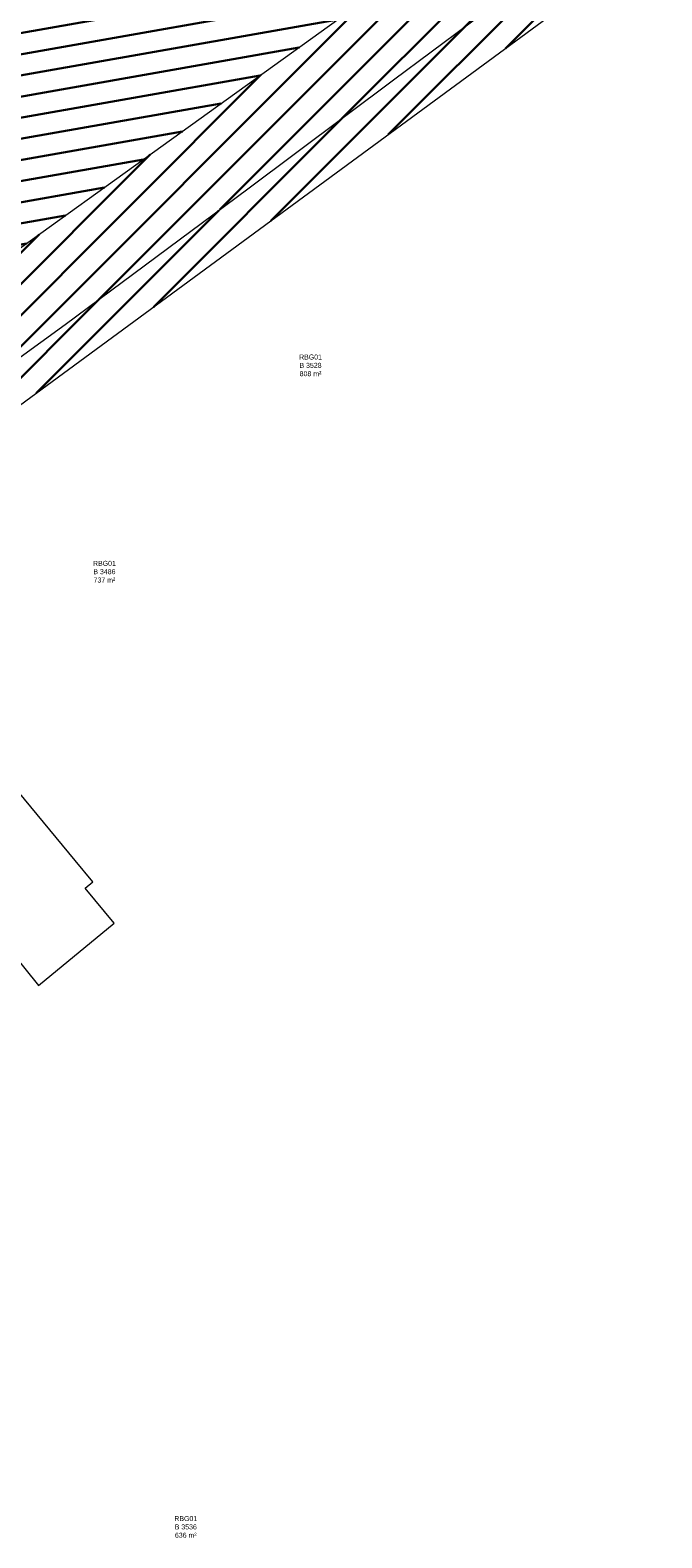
# Model space of a CAD drawing. Header units: metres. Extents: x 102852 to 107197, y 385458 to 392889.
# Tile 29 of 50: x 106947 to 106992, y 392556 to 392665. Entities that reach past the tile are written whole.
import ezdxf

# ---------------------------------------------------------------- set-up
doc = ezdxf.new("R2010")
doc.units = ezdxf.units.M
for name, color, linetype, lineweight in [('0-BEPLANTING', 14, 'Continuous', 30), ('0-GRAS OM SPORTVELDEN', 2, 'Continuous', 30), ('0-GRAS SPORTVELDEN', 3, 'Continuous', 30), ('B-WE-GR-STRUIK-G', 90, 'Continuous', 13), ('B-WE-KG-GRENS-T18', 10, 'Continuous', 13), ('B-WE-OG-TOPOGRAFIE_BEBOUWING-G', 8, 'Continuous', 13), ('B-WE-VW-MARKERING_LANGS_STREEP_DOORGETROKKEN-G', 7, 'Continuous', 13), ('N-WE-IE-TERREINAFSCHEIDING_KUNSTMATIG_HEKWERK-G', 6, 'Continuous', 0), ('X-XX-AL-VERWIJZING-S', 7, 'Continuous', 30)]:
    doc.layers.add(name, color=color, linetype=linetype, lineweight=lineweight)
doc.styles.add('NLCS-ISO-T25', font='NLCS-ISO.ttf')
pattern_1 = [(45, (0, 0), (-1.122532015, 1.122532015), [])]

# ---------------------------------------------------------------- blocks, each defined once
blk = doc.blocks.new('kadata_3')
at = {"layer": 'B-WE-OG-TOPOGRAFIE_BEBOUWING-G', "flags": 128}
blk.add_lwpolyline([(106944.939, 392609.802), (106942.993, 392612.188), (106937.646, 392607.827), (106939.568, 392605.47), (106934.626, 392601.439), (106937.27, 392598.18), (106940.44, 392594.311), (106945.33, 392598.3), (106947.39, 392595.74), (106952.84, 392600.21), (106950.76, 392602.74), (106951.3, 392603.19), (106950.03, 392604.73), (106945.482, 392610.245), (106944.939, 392609.802)], dxfattribs=at)
at = {"layer": 'B-WE-KG-GRENS-T18', "char_height": 0.36, "attachment_point": 5, "style": 'NLCS-ISO-T25'}
for s, insert in [('\\fArial|b0|i0|c00|p39;RBG01\\PB 3528\\P808 m²', (106966.998, 392640.38)), ('\\fArial|b0|i0|c00|p39;RBG01\\PB 3486\\P737 m²', (106952.147, 392625.522)), ('\\fArial|b0|i0|c00|p39;RBG01\\PB 3536\\P636 m²', (106958.009, 392556.744))]:
    blk.add_mtext(s, dxfattribs=dict(at, insert=insert))

msp = doc.modelspace()

# ---------------------------------------------------------------- hatches: boundary and pattern name
at = {"layer": '0-BEPLANTING'}
h = msp.add_hatch(dxfattribs=at)
h.set_pattern_fill('ANSI31', color=256, scale=0.1, pattern_type=2)
h.set_pattern_definition(pattern_1)
h.paths.add_polyline_path([(106998.58, 392690.46), (106952.79, 392740.3), (106950.71, 392737.87), (106950.89, 392737.15), (106953.73, 392733.32), (106960.62, 392724.18), (106965.24, 392716.88), (106979.37, 392695.91), (106984.07, 392688.13), (106988.45, 392681.75), (106990.97, 392678.2), (106991.87, 392676.71), (106992.19, 392675.38), (106991.67, 392674.67), (106991.45, 392674.63), (106989.26, 392673.03), (106972.98, 392660.91), (106962.47, 392653.07), (106949.32, 392643.31), (106936.22, 392633.83), (106916.62, 392620.13), (106907.18, 392613.54), (106903.8, 392610.92), (106902.96, 392609.76), (106903.04, 392608.43), (106904.59, 392607), (106936.59, 392630.55), (106990.02, 392669.79), (107005.29, 392680.83)])
at = {"layer": '0-GRAS OM SPORTVELDEN', "ltscale": 0.2}
h = msp.add_hatch(dxfattribs=at)
h.set_pattern_fill('ANSI31', color=256, scale=0.1, pattern_type=2)
h.set_pattern_definition(pattern_1)
h.paths.add_polyline_path([(106915.99, 392711.66), (106912.84, 392709.47), (106913.75, 392708.19), (106916.89, 392710.37)], flags=17)
h.paths.add_polyline_path([(106904.24, 392713.43), (106928.56, 392730.9), (106941.44, 392740.02), (106942.24, 392741.08), (106942.06, 392741.78), (106941.1, 392743.24), (106942.89, 392744.88), (106947.81, 392739.59), (106949.01, 392738.73), (106949.68, 392738.67), (106952.05, 392741.14), (106952.79, 392740.3), (106950.71, 392737.87), (106950.89, 392737.15), (106960.62, 392724.18), (106965.24, 392716.88), (106979.37, 392695.91), (106984.07, 392688.13), (106988.45, 392681.75), (106990.97, 392678.2), (106991.87, 392676.71), (106992.19, 392675.38), (106991.67, 392674.67), (106991.45, 392674.63), (106972.98, 392660.91), (106949.32, 392643.31), (106936.22, 392633.83), (106916.62, 392620.13), (106907.18, 392613.54), (106903.8, 392610.92), (106902.96, 392609.76), (106903.04, 392608.43), (106904.59, 392607), (106903.74, 392606.25), (106901.66, 392607.87), (106899.03, 392609.27), (106900.39, 392610.72), (106900.78, 392611.74), (106900.48, 392612.81), (106888.64, 392629.24), (106873.3, 392650.89), (106862.06, 392668.18), (106860.83, 392669.7), (106867.57, 392672.46), (106868.05, 392671.75), (106868.03, 392671.8), (106872.17, 392665.95), (106874.49, 392662.62), (106881.04, 392653.35), (106891.84, 392638.17), (106898.38, 392628.9), (106900.33, 392626.13), (106904.6, 392620.11), (106905.18, 392619.31), (106905.85, 392619.8), (106944.21, 392647.48), (106982.49, 392675), (106983.32, 392675.63), (106982.84, 392676.32), (106978.3, 392682.92), (106976.71, 392685.19), (106970.45, 392694.27), (106959.91, 392709.73), (106953.69, 392718.85), (106951.58, 392721.92), (106947.5, 392727.82), (106946.92, 392728.59), (106946.2, 392728.1), (106907.07, 392700.41), (106912.84, 392709.47)])
at = {"layer": '0-GRAS SPORTVELDEN'}
h = msp.add_hatch(dxfattribs=at)
h.set_pattern_fill('HATCH', color=256, scale=0.1, style=0, pattern_type=2)
h.set_pattern_definition([(10, (106897.6627, 392680.1336), (-0.260472, 1.477212), [])])
h.paths.add_polyline_path([(106907.07, 392700.41), (106868.35, 392673.08), (106868.03, 392671.8), (106872.17, 392665.95), (106874.49, 392662.62), (106881.04, 392653.35), (106884.37, 392648.78), (106888.65, 392642.68), (106891.84, 392638.17), (106898.38, 392628.9), (106900.33, 392626.13), (106904.6, 392620.11), (106905.85, 392619.8), (106944.21, 392647.48), (106982.49, 392675), (106982.84, 392676.32), (106978.3, 392682.92), (106976.71, 392685.19), (106970.45, 392694.27), (106967.15, 392699.11), (106962.96, 392705.26), (106959.91, 392709.73), (106953.69, 392718.85), (106951.58, 392721.92), (106947.5, 392727.82), (106946.2, 392728.1)])

# ---------------------------------------------------------------- linework, layer by layer
at = {"layer": 'B-WE-GR-STRUIK-G', "flags": 128}
msp.add_lwpolyline([(106989.26, 392673.03), (106972.98, 392660.91), (106962.47, 392653.07), (106949.32, 392643.31), (106936.22, 392633.83), (106916.62, 392620.13), (106907.18, 392613.54), (106903.8, 392610.92), (106902.96, 392609.76), (106903.04, 392608.43), (106904.59, 392607)], dxfattribs=at)
at = {"layer": 'B-WE-VW-MARKERING_LANGS_STREEP_DOORGETROKKEN-G', "flags": 128}
msp.add_lwpolyline([(106982.49, 392675), (106944.21, 392647.48), (106905.85, 392619.8), (106905.18, 392619.31), (106904.6, 392620.11), (106900.33, 392626.13), (106898.38, 392628.9), (106891.84, 392638.17), (106888.65, 392642.68), (106884.37, 392648.78), (106881.04, 392653.35), (106874.49, 392662.62), (106872.17, 392665.95)], dxfattribs=at)
at = {"layer": 'N-WE-IE-TERREINAFSCHEIDING_KUNSTMATIG_HEKWERK-G', "flags": 128}
msp.add_lwpolyline([(106952.79, 392740.3), (106998.58, 392690.46), (107005.29, 392680.83), (106990.02, 392669.79), (106936.59, 392630.55), (106904.59, 392607)], dxfattribs=at)

# ---------------------------------------------------------------- block references
at = {"layer": 'X-XX-AL-VERWIJZING-S', "rotation": 360}
msp.add_blockref('kadata_3', (0, 0), dxfattribs=at)

doc.saveas('drawing.dxf')
